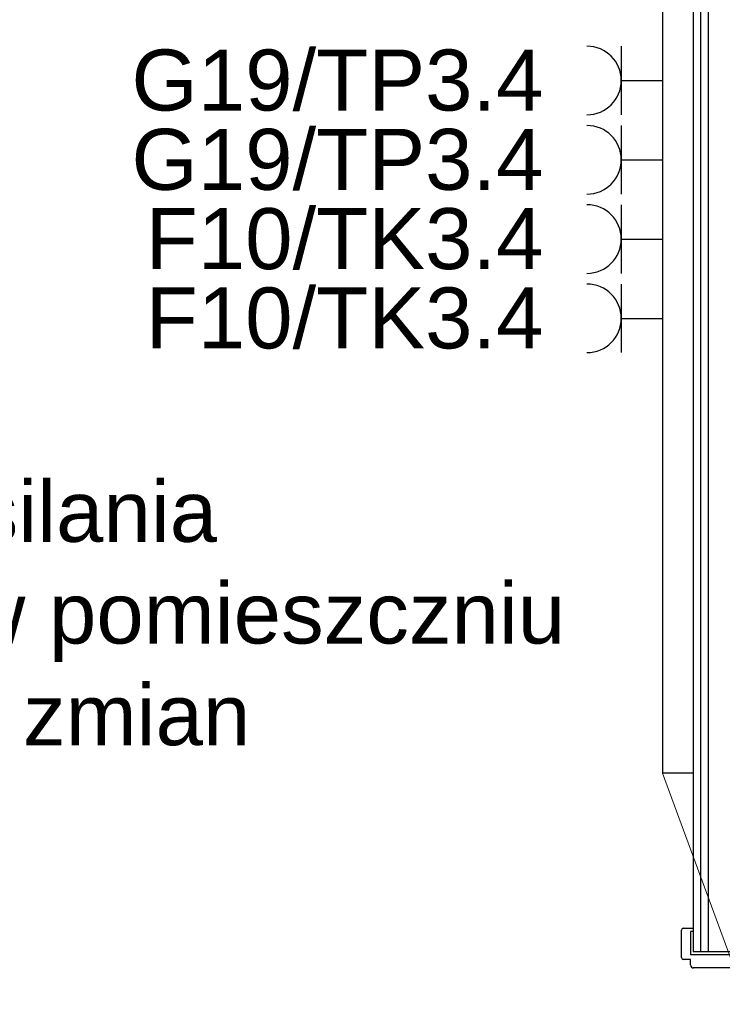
# Model space of a CAD drawing. Header units: millimetres. Extents: x 45983 to 94428, y -13359 to 18562.
# Tile 48 of 57: x 85536 to 86688, y 12493 to 14107. Entities that reach past the tile are written whole.
import ezdxf

# ---------------------------------------------------------------- set-up
doc = ezdxf.new("R2010")
doc.units = ezdxf.units.MM
doc.layers.add('Gniazda', color=1, linetype='Continuous')
doc.layers.add('Oświetlenie', color=5, linetype='Continuous')
doc.layers.add('Kanał', color=30, linetype='Continuous', lineweight=30)
doc.styles.get("Standard").update_dxf_attribs({"font": 'ARIAL.TTF'})

msp = doc.modelspace()

# ---------------------------------------------------------------- linework, layer by layer
for p, q in [((86640, 14360.2), (86640, 12579.2)), ((86652.5, 14360.2), (86652.5, 12579.2)), ((86665, 14360.2), (86665, 12579.2)), ((86621, 12569.2), (86621, 12614.2)), ((86624, 12617.2), (86640, 12617.2)), ((86636, 12612.2), (86636, 12574.2)), ((86640, 12612.2), (86636, 12612.2)), ((86640, 12579.2), (86765, 12579.2)), ((86636, 12566.2), (86624, 12566.2)), ((86636, 12574.2), (86769, 12574.2)), ((86636, 12557.2), (86636, 12566.2)), ((86640, 12552.3), (86640, 12552.2)), ((86755, 12552.2), (86640, 12552.2))]:
    msp.add_line(p, q)
for centre, radius, start, end in [((86624, 12614.2), 3, 90, 180), ((86624, 12569.2), 3, 180, 270), ((86641, 12557.2), 5, 180, 270)]:
    msp.add_arc(centre, radius, start, end)
at = {"layer": 'Kanał'}
for p, q in [((86590, 14471.4), (86590, 12871.4)), ((86640, 14471.4), (86640, 12871.4)), ((86640, 12871.4), (86590, 12871.4))]:
    msp.add_line(p, q, dxfattribs=at)
at = {"layer": 'Kanał', "lineweight": 0}
msp.add_line((87708.4, 9828.3), (86590, 12871.4), dxfattribs=at)
at = {"layer": 'Oświetlenie', "lineweight": 30}
for p, q in [((86522.5, 13951), (86522.5, 14063.5)), ((86522.5, 14007.2), (86590, 14007.2)), ((86522.5, 13821), (86522.5, 13933.5)), ((86522.5, 13877.2), (86590, 13877.2)), ((86522.5, 13691), (86522.5, 13803.5)), ((86522.5, 13747.2), (86590, 13747.2)), ((86522.5, 13561), (86522.5, 13673.5)), ((86522.5, 13617.2), (86590, 13617.2))]:
    msp.add_line(p, q, dxfattribs=at)
for centre in [(86466.2, 14007.2), (86466.2, 13877.2), (86466.2, 13747.2), (86466.2, 13617.2)]:
    msp.add_arc(centre, 56.2, 270, 90, dxfattribs=at)

# ---------------------------------------------------------------- texts
at = {"layer": 'Gniazda', "insert": (85277.6, 13119), "char_height": 100, "width": 6342.147, "attachment_point": 5}
msp.add_mtext('instalacja zasilania \\Pi sterowanie roletami w pomieszczniu \\Ppozostaje bez zmian ', dxfattribs=at)
at = {"layer": 'Oświetlenie', "char_height": 100, "width": 6342.147, "attachment_point": 6}
for s, insert in [('G19/TP3.4', (86395, 14007.2)), ('G19/TP3.4', (86395, 13877.2)), ('F10/TK3.4', (86395, 13747.2)), ('F10/TK3.4', (86395, 13617.2))]:
    msp.add_mtext(s, dxfattribs=dict(at, insert=insert))

doc.saveas('drawing.dxf')
